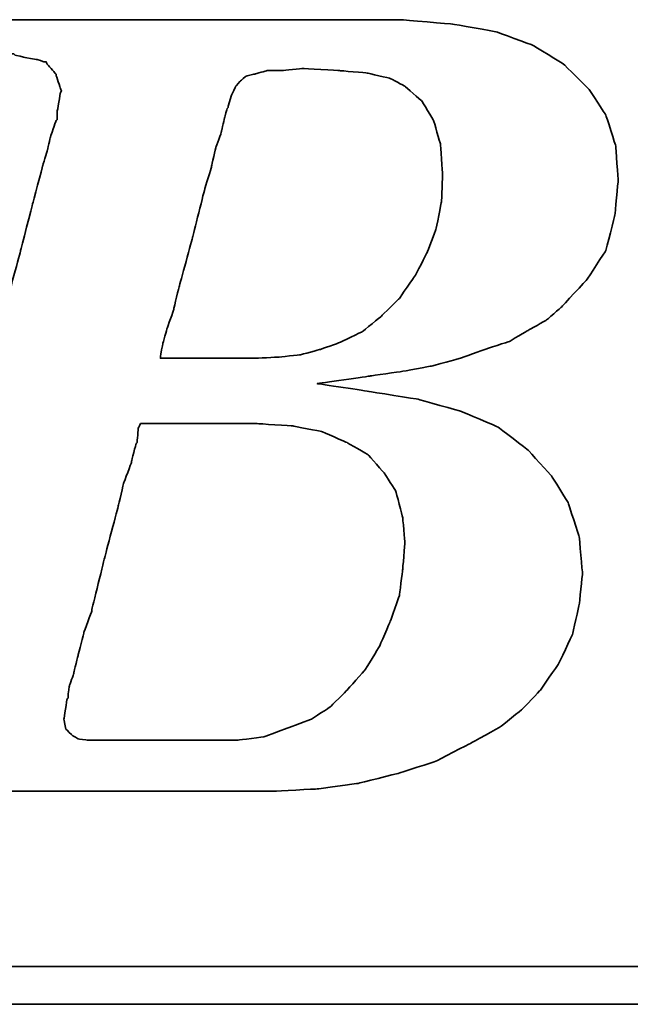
# Model space of a CAD drawing. Header units: millimetres. Extents: x 30 to 432, y -380 to -244.
# Tile 33 of 55: x 315.54 to 318.22, y -342.9 to -338.58. Entities that reach past the tile are written whole.
import ezdxf

# ---------------------------------------------------------------- set-up
doc = ezdxf.new("R2010")
doc.units = ezdxf.units.MM
doc.header["$LTSCALE"] = 0.15
doc.layers.add('DIM', color=4, linetype='CONTINUOUS')
doc.layers.add('layer 1', color=7, linetype='CONTINUOUS')

# ---------------------------------------------------------------- blocks, each defined once
blk = doc.blocks.new('TBI MOTION logo(完整正式版)')
at = {"layer": 'layer 1', "color": 22, "lineweight": 35}
for points, knots in [([(-64.65375, -6.86375), (-64.65375, -6.86375), (-64.84375, -7.29625), (-64.84375, -7.29625), (-64.84375, -7.29625), (-64.84375, -7.29625), (-64.86875, -7.34375), (-64.86875, -7.34375), (-64.86875, -7.34375), (-64.86875, -7.34375), (-64.86875, -7.36875), (-64.86875, -7.36875), (-64.86875, -7.36875), (-64.86875, -7.36875), (-65.15375, -7.65375), (-65.15375, -7.65375), (-65.15375, -7.65375), (-65.15375, -7.65375), (-65.17875, -7.65375), (-65.17875, -7.65375), (-65.17875, -7.65375), (-65.17875, -7.65375), (-65.20375, -7.67875), (-65.20375, -7.67875), (-65.20375, -7.67875), (-65.20375, -7.67875), (-65.58875, -7.87125), (-65.58875, -7.87125), (-65.58875, -7.87125), (-65.58875, -7.87125), (-65.63375, -7.87125), (-65.63375, -7.87125), (-65.63375, -7.87125), (-65.63375, -7.87125), (-65.65875, -7.89375), (-65.65875, -7.89375), (-65.65875, -7.89375), (-65.65875, -7.89375), (-66.09375, -7.94375), (-66.09375, -7.94375), (-66.09375, -7.94375), (-66.09375, -7.94375), (-66.11375, -7.94375), (-66.11375, -7.94375), (-66.11375, -7.94375), (-66.11375, -7.94375), (-66.16375, -7.94375), (-66.16375, -7.94375), (-66.16375, -7.94375), (-66.16375, -7.94375), (-66.30875, -7.94375), (-66.30875, -7.94375), (-66.30875, -7.94375), (-66.30875, -7.94375), (-66.69375, -7.94375), (-66.69375, -7.94375), (-66.69375, -7.94375), (-66.69375, -7.94375), (-67.07375, -7.94375), (-67.07375, -7.94375), (-67.07375, -7.94375), (-67.07375, -7.94375), (-67.12375, -7.94375), (-67.12375, -7.94375), (-67.12375, -7.94375), (-67.12375, -7.94375), (-67.12375, -7.96625), (-67.12375, -7.96625), (-67.12375, -7.96625), (-67.12375, -7.96625), (-67.14875, -7.99125), (-67.14875, -7.99125), (-67.14875, -7.99125), (-67.14875, -7.99125), (-67.24375, -8.34875), (-67.24375, -8.34875), (-67.24375, -8.34875), (-67.24375, -8.34875), (-67.31375, -8.68625), (-67.31375, -8.68625), (-67.31375, -8.68625), (-67.31375, -8.68625), (-67.26875, -8.68625), (-67.26875, -8.68625), (-67.26875, -8.68625), (-67.26875, -8.68625), (-67.07375, -8.68625), (-67.07375, -8.68625), (-67.07375, -8.68625), (-67.07375, -8.68625), (-66.54875, -8.68625), (-66.54875, -8.68625), (-66.54875, -8.68625), (-66.54875, -8.68625), (-65.82625, -8.68625), (-65.82625, -8.68625), (-65.82625, -8.68625), (-65.82625, -8.68625), (-65.01375, -8.68625), (-65.01375, -8.68625), (-65.01375, -8.68625), (-65.01375, -8.68625), (-64.05375, -8.68625), (-64.05375, -8.68625), (-64.05375, -8.68625), (-64.05375, -8.68625), (-62.08375, -8.68625), (-62.08375, -8.68625), (-62.08375, -8.68625), (-62.08375, -8.68625), (-60.06875, -8.68625), (-60.06875, -8.68625), (-60.06875, -8.68625), (-60.06875, -8.68625), (-59.10875, -8.68625), (-59.10875, -8.68625), (-59.10875, -8.68625), (-59.10875, -8.68625), (-58.29375, -8.68625), (-58.29375, -8.68625), (-58.29375, -8.68625), (-58.29375, -8.68625), (-57.57375, -8.68625), (-57.57375, -8.68625), (-57.57375, -8.68625), (-57.57375, -8.68625), (-57.04875, -8.68625), (-57.04875, -8.68625), (-57.04875, -8.68625), (-57.04875, -8.68625), (-56.85375, -8.68625), (-56.85375, -8.68625), (-56.85375, -8.68625), (-56.85375, -8.68625), (-56.70875, -8.68625), (-56.70875, -8.68625), (-56.70875, -8.68625), (-56.70875, -8.68625), (-56.61375, -8.68625), (-56.61375, -8.68625), (-56.61375, -8.68625), (-56.61375, -8.68625), (-56.56875, -8.68625), (-56.56875, -8.68625), (-56.56875, -8.68625), (-56.56875, -8.68625), (-55.65375, -8.63875), (-55.65375, -8.63875), (-55.65375, -8.63875), (-55.65375, -8.63875), (-54.76875, -8.51875), (-54.76875, -8.51875), (-54.76875, -8.51875), (-54.76875, -8.51875), (-53.90375, -8.30375), (-53.90375, -8.30375), (-53.90375, -8.30375), (-53.90375, -8.30375), (-53.08875, -8.03875), (-53.08875, -8.03875), (-53.08875, -8.03875), (-53.08875, -8.03875), (-52.34375, -7.65375), (-52.34375, -7.65375), (-52.34375, -7.65375), (-52.34375, -7.65375), (-51.69875, -7.29625), (-51.69875, -7.29625), (-51.69875, -7.29625), (-51.69875, -7.29625), (-51.21875, -6.91125), (-51.21875, -6.91125), (-51.21875, -6.91125), (-51.21875, -6.91125), (-50.83375, -6.50375), (-50.83375, -6.50375), (-50.83375, -6.50375), (-50.83375, -6.50375), (-50.44875, -5.94875), (-50.44875, -5.94875), (-50.44875, -5.94875), (-50.44875, -5.94875), (-50.13875, -5.30375), (-50.13875, -5.30375), (-50.13875, -5.30375), (-50.13875, -5.30375), (-49.99375, -4.65375), (-49.99375, -4.65375), (-49.99375, -4.65375), (-49.99375, -4.65375), (-49.92375, -3.98375), (-49.92375, -3.98375), (-49.92375, -3.98375), (-49.92375, -3.98375), (-49.99375, -3.19374), (-49.99375, -3.19374), (-49.99375, -3.19374), (-49.99375, -3.19374), (-50.23374, -2.44874), (-50.23374, -2.44874), (-50.23374, -2.44874), (-50.23374, -2.44874), (-50.59375, -1.87374), (-50.59375, -1.87374), (-50.59375, -1.87374), (-50.59375, -1.87374), (-51.09875, -1.31874), (-51.09875, -1.31874), (-51.09875, -1.31874), (-51.09875, -1.31874), (-51.74375, -0.81875), (-51.74375, -0.81875), (-51.74375, -0.81875), (-51.74375, -0.81875), (-52.53875, -0.48125), (-52.53875, -0.48125), (-52.53875, -0.48125), (-52.53875, -0.48125), (-53.47375, -0.21875), (-53.47375, -0.21875), (-53.47375, -0.21875), (-53.47375, -0.21875), (-54.52875, -0.04874), (-54.52875, -0.04874), (-54.52875, -0.04874), (-54.52875, -0.04874), (-55.65375, 0.12125), (-55.65375, 0.12125), (-55.65375, 0.12125), (-55.65375, 0.12125), (-54.50375, 0.28624), (-54.50375, 0.28624), (-54.50375, 0.28624), (-54.50375, 0.28624), (-53.83375, 0.38124), (-53.83375, 0.38124), (-53.83375, 0.38124), (-53.83375, 0.38124), (-53.18375, 0.50125), (-53.18375, 0.50125), (-53.18375, 0.50125), (-53.18375, 0.50125), (-52.55875, 0.66874), (-52.55875, 0.66874), (-52.55875, 0.66874), (-52.55875, 0.66874), (-52.03375, 0.86124), (-52.03375, 0.86124), (-52.03375, 0.86124), (-52.03375, 0.86124), (-51.50374, 1.03124), (-51.50374, 1.03124), (-51.50374, 1.03124), (-51.50374, 1.03124), (-51.09875, 1.27125), (-51.09875, 1.27125), (-51.09875, 1.27125), (-51.09875, 1.27125), (-50.71375, 1.48624), (-50.71375, 1.48624), (-50.71375, 1.48624), (-50.71375, 1.48624), (-50.37625, 1.77625), (-50.37625, 1.77625), (-50.37625, 1.77625), (-50.37625, 1.77625), (-49.82375, 2.37625), (-49.82375, 2.37625), (-49.82375, 2.37625), (-49.82375, 2.37625), (-49.41875, 2.99625), (-49.41875, 2.99625), (-49.41875, 2.99625), (-49.41875, 2.99625), (-49.22375, 3.76625), (-49.22375, 3.76625), (-49.22375, 3.76625), (-49.22375, 3.76625), (-49.15375, 4.50874), (-49.15375, 4.50874), (-49.15375, 4.50874), (-49.15375, 4.50874), (-49.20375, 5.25125), (-49.20375, 5.25125), (-49.20375, 5.25125), (-49.20375, 5.25125), (-49.41875, 5.92625), (-49.41875, 5.92625), (-49.41875, 5.92625), (-49.41875, 5.92625), (-49.77875, 6.47625), (-49.77875, 6.47625), (-49.77875, 6.47625), (-49.77875, 6.47625), (-50.33125, 7.02624), (-50.33125, 7.02624), (-50.33125, 7.02624), (-50.33125, 7.02624), (-51.00125, 7.43625), (-51.00125, 7.43625), (-51.00125, 7.43625), (-51.00125, 7.43625), (-51.79375, 7.72625), (-51.79375, 7.72625), (-51.79375, 7.72625), (-51.79375, 7.72625), (-52.72875, 7.89124), (-52.72875, 7.89124), (-52.72875, 7.89124), (-52.72875, 7.89124), (-53.83375, 7.98625), (-53.83375, 7.98625), (-53.83375, 7.98625), (-53.83375, 7.98625), (-53.92875, 7.98625), (-53.92875, 7.98625), (-53.92875, 7.98625), (-53.92875, 7.98625), (-54.26375, 7.98625), (-54.26375, 7.98625), (-54.26375, 7.98625), (-54.26375, 7.98625), (-54.74375, 7.98625), (-54.74375, 7.98625), (-54.74375, 7.98625), (-54.74375, 7.98625), (-55.36875, 7.98625), (-55.36875, 7.98625), (-55.36875, 7.98625), (-55.36875, 7.98625), (-56.13375, 7.98625), (-56.13375, 7.98625), (-56.13375, 7.98625), (-56.13375, 7.98625), (-56.94875, 7.98625), (-56.94875, 7.98625), (-56.94875, 7.98625), (-56.94875, 7.98625), (-58.77625, 7.98625), (-58.77625, 7.98625), (-58.77625, 7.98625), (-58.77625, 7.98625), (-60.59875, 7.98625), (-60.59875, 7.98625), (-60.59875, 7.98625), (-60.59875, 7.98625), (-61.41375, 7.98625), (-61.41375, 7.98625), (-61.41375, 7.98625), (-61.41375, 7.98625), (-62.17875, 7.98625), (-62.17875, 7.98625), (-62.17875, 7.98625), (-62.17875, 7.98625), (-62.80375, 7.98625), (-62.80375, 7.98625), (-62.80375, 7.98625), (-62.80375, 7.98625), (-63.30625, 7.98625), (-63.30625, 7.98625), (-63.30625, 7.98625), (-63.30625, 7.98625), (-63.57375, 7.98625), (-63.57375, 7.98625), (-63.57375, 7.98625), (-63.57375, 7.98625), (-63.57375, 7.96375), (-63.57375, 7.96375), (-63.57375, 7.96375), (-63.57375, 7.96375), (-63.59875, 7.94125), (-63.59875, 7.94125), (-63.59875, 7.94125), (-63.59875, 7.94125), (-63.69375, 7.55625), (-63.69375, 7.55625), (-63.69375, 7.55625), (-63.69375, 7.55625), (-63.76375, 7.24624), (-63.76375, 7.24624), (-63.76375, 7.24624), (-63.76375, 7.24624), (-63.23875, 7.24624), (-63.23875, 7.24624), (-63.23875, 7.24624), (-63.23875, 7.24624), (-62.75875, 7.24624), (-62.75875, 7.24624), (-62.75875, 7.24624), (-62.75875, 7.24624), (-62.61125, 7.24624), (-62.61125, 7.24624), (-62.61125, 7.24624), (-62.61125, 7.24624), (-62.56625, 7.24624), (-62.56625, 7.24624), (-62.56625, 7.24624), (-62.56625, 7.24624), (-62.22875, 7.24624), (-62.22875, 7.24624), (-62.22875, 7.24624), (-62.22875, 7.24624), (-62.20375, 7.24624), (-62.20375, 7.24624), (-62.20375, 7.24624), (-62.20375, 7.24624), (-62.17875, 7.21875), (-62.17875, 7.21875), (-62.17875, 7.21875), (-62.17875, 7.21875), (-61.96375, 7.17125), (-61.96375, 7.17125), (-61.96375, 7.17125), (-61.96375, 7.17125), (-61.72375, 7.12624), (-61.72375, 7.12624), (-61.72375, 7.12624), (-61.72375, 7.12624), (-61.70375, 7.12624), (-61.70375, 7.12624), (-61.70375, 7.12624), (-61.70375, 7.12624), (-61.55875, 7.07624), (-61.55875, 7.07624), (-61.55875, 7.07624), (-61.55875, 7.07624), (-61.50875, 7.07624), (-61.50875, 7.07624), (-61.50875, 7.07624), (-61.50875, 7.07624), (-61.48375, 7.02624), (-61.48375, 7.02624), (-61.48375, 7.02624), (-61.48375, 7.02624), (-61.31875, 6.83375), (-61.31875, 6.83375), (-61.31875, 6.83375), (-61.31875, 6.83375), (-61.29375, 6.81125), (-61.29375, 6.81125), (-61.29375, 6.81125), (-61.29375, 6.81125), (-61.29375, 6.78625), (-61.29375, 6.78625), (-61.29375, 6.78625), (-61.29375, 6.78625), (-61.19875, 6.50124), (-61.19875, 6.50124), (-61.19875, 6.50124), (-61.19875, 6.50124), (-61.17375, 6.45124), (-61.17375, 6.45124), (-61.17375, 6.45124), (-61.17375, 6.45124), (-61.19875, 6.40625), (-61.19875, 6.40625), (-61.19875, 6.40625), (-61.19875, 6.40625), (-61.26875, 5.99624), (-61.26875, 5.99624), (-61.26875, 5.99624), (-61.26875, 5.99624), (-61.26875, 5.85125), (-61.26875, 5.85125), (-61.26875, 5.85125), (-61.26875, 5.85125), (-61.26875, 5.82625), (-61.26875, 5.82625), (-61.26875, 5.82625), (-61.26875, 5.82625), (-61.29375, 5.80625), (-61.29375, 5.80625), (-61.29375, 5.80625), (-61.29375, 5.80625), (-61.34125, 5.66125), (-61.34125, 5.66125), (-61.34125, 5.66125), (-61.34125, 5.66125), (-61.41375, 5.44625), (-61.41375, 5.44625), (-61.41375, 5.44625), (-61.41375, 5.44625), (-61.48375, 5.15625), (-61.48375, 5.15625), (-61.48375, 5.15625), (-61.48375, 5.15625), (-61.58375, 4.82124), (-61.58375, 4.82124), (-61.58375, 4.82124), (-61.58375, 4.82124), (-61.79875, 4.00375), (-61.79875, 4.00375), (-61.79875, 4.00375), (-61.79875, 4.00375), (-62.05875, 2.99625), (-62.05875, 2.99625), (-62.05875, 2.99625), (-62.05875, 2.99625), (-62.34875, 1.91625), (-62.34875, 1.91625), (-62.34875, 1.91625), (-62.34875, 1.91625), (-62.97375, -0.41124), (-62.97375, -0.41124), (-62.97375, -0.41124), (-62.97375, -0.41124), (-63.59875, -2.75875), (-63.59875, -2.75875), (-63.59875, -2.75875), (-63.59875, -2.75875), (-63.88375, -3.86374), (-63.88375, -3.86374), (-63.88375, -3.86374), (-63.88375, -3.86374), (-64.14875, -4.82374), (-64.14875, -4.82374), (-64.14875, -4.82374), (-64.14875, -4.82374), (-64.36375, -5.64125), (-64.36375, -5.64125), (-64.36375, -5.64125), (-64.36375, -5.64125), (-64.43625, -5.97625), (-64.43625, -5.97625), (-64.43625, -5.97625), (-64.43625, -5.97625), (-64.50875, -6.28625), (-64.50875, -6.28625), (-64.50875, -6.28625), (-64.50875, -6.28625), (-64.50875, -6.30875), (-64.50875, -6.30875), (-64.50875, -6.30875), (-64.50875, -6.30875), (-64.57875, -6.50375), (-64.57875, -6.50375), (-64.57875, -6.50375), (-64.57875, -6.50375), (-64.62875, -6.69625), (-64.62875, -6.69625), (-64.62875, -6.69625), (-64.62875, -6.69625), (-64.62875, -6.76875), (-64.62875, -6.76875), (-64.62875, -6.76875), (-64.62875, -6.76875), (-64.62875, -6.81375), (-64.62875, -6.81375), (-64.62875, -6.81375), (-64.62875, -6.81375), (-64.62875, -6.83875), (-64.62875, -6.83875), (-64.62875, -6.83875), (-64.62875, -6.83875), (-64.65375, -6.86375), (-64.65375, -6.86375)], [0, 0, 0, 0, 0.00719424, 0.00719424, 0.00719424, 0.00719425, 0.01438849, 0.01438849, 0.01438849, 0.0143885, 0.02158273, 0.02158273, 0.02158273, 0.02158274, 0.02877698, 0.02877698, 0.02877698, 0.02877699, 0.03597122, 0.03597122, 0.03597122, 0.03597123, 0.04316547, 0.04316547, 0.04316547, 0.04316548, 0.05035971, 0.05035971, 0.05035971, 0.05035972, 0.05755396, 0.05755396, 0.05755396, 0.05755397, 0.0647482, 0.0647482, 0.0647482, 0.06474821, 0.07194245, 0.07194245, 0.07194245, 0.07194246, 0.07913669, 0.07913669, 0.07913669, 0.0791367, 0.08633094, 0.08633094, 0.08633094, 0.08633095, 0.09352518, 0.09352518, 0.09352518, 0.09352519, 0.10071942, 0.10071942, 0.10071942, 0.10071943, 0.10791367, 0.10791367, 0.10791367, 0.10791368, 0.11510791, 0.11510791, 0.11510791, 0.11510792, 0.12230216, 0.12230216, 0.12230216, 0.12230217, 0.1294964, 0.1294964, 0.1294964, 0.12949641, 0.13669065, 0.13669065, 0.13669065, 0.13669066, 0.14388489, 0.14388489, 0.14388489, 0.1438849, 0.15107914, 0.15107914, 0.15107914, 0.15107915, 0.15827338, 0.15827338, 0.15827338, 0.15827339, 0.16546763, 0.16546763, 0.16546763, 0.16546764, 0.17266187, 0.17266187, 0.17266187, 0.17266188, 0.17985612, 0.17985612, 0.17985612, 0.17985613, 0.18705036, 0.18705036, 0.18705036, 0.18705037, 0.1942446, 0.1942446, 0.1942446, 0.19424461, 0.20143885, 0.20143885, 0.20143885, 0.20143886, 0.20863309, 0.20863309, 0.20863309, 0.2086331, 0.21582734, 0.21582734, 0.21582734, 0.21582735, 0.22302158, 0.22302158, 0.22302158, 0.22302159, 0.23021583, 0.23021583, 0.23021583, 0.23021584, 0.23741007, 0.23741007, 0.23741007, 0.23741008, 0.24460432, 0.24460432, 0.24460432, 0.24460433, 0.25179856, 0.25179856, 0.25179856, 0.25179857, 0.25899281, 0.25899281, 0.25899281, 0.25899282, 0.26618705, 0.26618705, 0.26618705, 0.26618706, 0.27338129, 0.27338129, 0.27338129, 0.2733813, 0.28057554, 0.28057554, 0.28057554, 0.28057555, 0.28776978, 0.28776978, 0.28776978, 0.28776979, 0.29496403, 0.29496403, 0.29496403, 0.29496404, 0.30215827, 0.30215827, 0.30215827, 0.30215828, 0.30935252, 0.30935252, 0.30935252, 0.30935253, 0.31654676, 0.31654676, 0.31654676, 0.31654677, 0.32374101, 0.32374101, 0.32374101, 0.32374102, 0.33093525, 0.33093525, 0.33093525, 0.33093526, 0.3381295, 0.3381295, 0.3381295, 0.33812951, 0.34532374, 0.34532374, 0.34532374, 0.34532375, 0.35251799, 0.35251799, 0.35251799, 0.352518, 0.35971223, 0.35971223, 0.35971223, 0.35971224, 0.36690647, 0.36690647, 0.36690647, 0.36690648, 0.37410072, 0.37410072, 0.37410072, 0.37410073, 0.38129496, 0.38129496, 0.38129496, 0.38129497, 0.38848921, 0.38848921, 0.38848921, 0.38848922, 0.39568345, 0.39568345, 0.39568345, 0.39568346, 0.4028777, 0.4028777, 0.4028777, 0.40287771, 0.41007194, 0.41007194, 0.41007194, 0.41007195, 0.41726619, 0.41726619, 0.41726619, 0.4172662, 0.42446043, 0.42446043, 0.42446043, 0.42446044, 0.43165468, 0.43165468, 0.43165468, 0.43165469, 0.43884892, 0.43884892, 0.43884892, 0.43884893, 0.44604317, 0.44604317, 0.44604317, 0.44604318, 0.45323741, 0.45323741, 0.45323741, 0.45323742, 0.46043165, 0.46043165, 0.46043165, 0.46043166, 0.4676259, 0.4676259, 0.4676259, 0.46762591, 0.47482014, 0.47482014, 0.47482014, 0.47482015, 0.48201439, 0.48201439, 0.48201439, 0.4820144, 0.48920863, 0.48920863, 0.48920863, 0.48920864, 0.49640288, 0.49640288, 0.49640288, 0.49640289, 0.50359712, 0.50359712, 0.50359712, 0.50359713, 0.51079137, 0.51079137, 0.51079137, 0.51079138, 0.51798561, 0.51798561, 0.51798561, 0.51798562, 0.52517986, 0.52517986, 0.52517986, 0.52517987, 0.5323741, 0.5323741, 0.5323741, 0.53237411, 0.53956835, 0.53956835, 0.53956835, 0.53956836, 0.54676259, 0.54676259, 0.54676259, 0.5467626, 0.55395683, 0.55395683, 0.55395683, 0.55395684, 0.56115108, 0.56115108, 0.56115108, 0.56115109, 0.56834532, 0.56834532, 0.56834532, 0.56834533, 0.57553957, 0.57553957, 0.57553957, 0.57553958, 0.58273381, 0.58273381, 0.58273381, 0.58273382, 0.58992806, 0.58992806, 0.58992806, 0.58992807, 0.5971223, 0.5971223, 0.5971223, 0.59712231, 0.60431655, 0.60431655, 0.60431655, 0.60431656, 0.61151079, 0.61151079, 0.61151079, 0.6115108, 0.61870504, 0.61870504, 0.61870504, 0.61870505, 0.62589928, 0.62589928, 0.62589928, 0.62589929, 0.63309353, 0.63309353, 0.63309353, 0.63309354, 0.64028777, 0.64028777, 0.64028777, 0.64028778, 0.64748201, 0.64748201, 0.64748201, 0.64748202, 0.65467626, 0.65467626, 0.65467626, 0.65467627, 0.6618705, 0.6618705, 0.6618705, 0.66187051, 0.66906475, 0.66906475, 0.66906475, 0.66906476, 0.67625899, 0.67625899, 0.67625899, 0.676259, 0.68345324, 0.68345324, 0.68345324, 0.68345325, 0.69064748, 0.69064748, 0.69064748, 0.69064749, 0.69784173, 0.69784173, 0.69784173, 0.69784174, 0.70503597, 0.70503597, 0.70503597, 0.70503598, 0.71223022, 0.71223022, 0.71223022, 0.71223023, 0.71942446, 0.71942446, 0.71942446, 0.71942447, 0.72661871, 0.72661871, 0.72661871, 0.72661872, 0.73381295, 0.73381295, 0.73381295, 0.73381296, 0.74100719, 0.74100719, 0.74100719, 0.7410072, 0.74820144, 0.74820144, 0.74820144, 0.74820145, 0.75539568, 0.75539568, 0.75539568, 0.75539569, 0.76258993, 0.76258993, 0.76258993, 0.76258994, 0.76978417, 0.76978417, 0.76978417, 0.76978418, 0.77697842, 0.77697842, 0.77697842, 0.77697843, 0.78417266, 0.78417266, 0.78417266, 0.78417267, 0.79136691, 0.79136691, 0.79136691, 0.79136692, 0.79856115, 0.79856115, 0.79856115, 0.79856116, 0.8057554, 0.8057554, 0.8057554, 0.80575541, 0.81294964, 0.81294964, 0.81294964, 0.81294965, 0.82014388, 0.82014388, 0.82014388, 0.82014389, 0.82733813, 0.82733813, 0.82733813, 0.82733814, 0.83453237, 0.83453237, 0.83453237, 0.83453238, 0.84172662, 0.84172662, 0.84172662, 0.84172663, 0.84892086, 0.84892086, 0.84892086, 0.84892087, 0.85611511, 0.85611511, 0.85611511, 0.85611512, 0.86330935, 0.86330935, 0.86330935, 0.86330936, 0.8705036, 0.8705036, 0.8705036, 0.87050361, 0.87769784, 0.87769784, 0.87769784, 0.87769785, 0.88489209, 0.88489209, 0.88489209, 0.8848921, 0.89208633, 0.89208633, 0.89208633, 0.89208634, 0.89928058, 0.89928058, 0.89928058, 0.89928059, 0.90647482, 0.90647482, 0.90647482, 0.90647483, 0.91366906, 0.91366906, 0.91366906, 0.91366907, 0.92086331, 0.92086331, 0.92086331, 0.92086332, 0.92805755, 0.92805755, 0.92805755, 0.92805756, 0.9352518, 0.9352518, 0.9352518, 0.93525181, 0.94244604, 0.94244604, 0.94244604, 0.94244605, 0.94964029, 0.94964029, 0.94964029, 0.9496403, 0.95683453, 0.95683453, 0.95683453, 0.95683454, 0.96402878, 0.96402878, 0.96402878, 0.96402879, 0.97122302, 0.97122302, 0.97122302, 0.97122303, 0.97841727, 0.97841727, 0.97841727, 0.97841728, 0.98561151, 0.98561151, 0.98561151, 0.98561152, 0.99280576, 0.99280576, 0.99280576, 0.99280577, 1, 1, 1, 1]), ([(-57.50375, 6.35625), (-57.50375, 6.35625), (-57.57375, 6.11625), (-57.57375, 6.11625), (-57.57375, 6.11625), (-57.57375, 6.11625), (-57.57375, 6.09125), (-57.57375, 6.09125), (-57.57375, 6.09125), (-57.57375, 6.09125), (-57.59875, 6.06625), (-57.59875, 6.06625), (-57.59875, 6.06625), (-57.59875, 6.06625), (-57.64875, 5.87625), (-57.64875, 5.87625), (-57.64875, 5.87625), (-57.64875, 5.87625), (-57.71875, 5.58875), (-57.71875, 5.58875), (-57.71875, 5.58875), (-57.71875, 5.58875), (-57.71875, 5.56625), (-57.71875, 5.56625), (-57.71875, 5.56625), (-57.71875, 5.56625), (-57.83875, 5.23125), (-57.83875, 5.23125), (-57.83875, 5.23125), (-57.83875, 5.23125), (-57.93625, 4.82124), (-57.93625, 4.82124), (-57.93625, 4.82124), (-57.93625, 4.82124), (-57.93625, 4.79624), (-57.93625, 4.79624), (-57.93625, 4.79624), (-57.93625, 4.79624), (-58.07875, 4.34125), (-58.07875, 4.34125), (-58.07875, 4.34125), (-58.07875, 4.34125), (-58.34375, 3.28625), (-58.34375, 3.28625), (-58.34375, 3.28625), (-58.34375, 3.28625), (-58.62875, 2.23124), (-58.62875, 2.23124), (-58.62875, 2.23124), (-58.62875, 2.23124), (-58.74875, 1.75125), (-58.74875, 1.75125), (-58.74875, 1.75125), (-58.74875, 1.75125), (-58.74875, 1.72625), (-58.74875, 1.72625), (-58.74875, 1.72625), (-58.74875, 1.72625), (-58.89375, 1.31625), (-58.89375, 1.31625), (-58.89375, 1.31625), (-58.89375, 1.31625), (-58.98875, 0.98124), (-58.98875, 0.98124), (-58.98875, 0.98124), (-58.98875, 0.98124), (-59.03875, 0.71625), (-59.03875, 0.71625), (-59.03875, 0.71625), (-59.03875, 0.71625), (-59.03875, 0.66874), (-59.03875, 0.66874), (-59.03875, 0.66874), (-59.03875, 0.66874), (-58.91875, 0.66874), (-58.91875, 0.66874), (-58.91875, 0.66874), (-58.91875, 0.66874), (-58.53375, 0.66874), (-58.53375, 0.66874), (-58.53375, 0.66874), (-58.53375, 0.66874), (-58.10375, 0.66874), (-58.10375, 0.66874), (-58.10375, 0.66874), (-58.10375, 0.66874), (-57.66875, 0.66874), (-57.66875, 0.66874), (-57.66875, 0.66874), (-57.66875, 0.66874), (-57.33375, 0.66874), (-57.33375, 0.66874), (-57.33375, 0.66874), (-57.33375, 0.66874), (-57.09375, 0.66874), (-57.09375, 0.66874), (-57.09375, 0.66874), (-57.09375, 0.66874), (-56.99875, 0.66874), (-56.99875, 0.66874), (-56.99875, 0.66874), (-56.99875, 0.66874), (-56.49375, 0.69374), (-56.49375, 0.69374), (-56.49375, 0.69374), (-56.49375, 0.69374), (-56.01375, 0.74374), (-56.01375, 0.74374), (-56.01375, 0.74374), (-56.01375, 0.74374), (-55.58375, 0.86124), (-55.58375, 0.86124), (-55.58375, 0.86124), (-55.58375, 0.86124), (-55.17375, 1.00624), (-55.17375, 1.00624), (-55.17375, 1.00624), (-55.17375, 1.00624), (-54.67375, 1.24625), (-54.67375, 1.24625), (-54.67375, 1.24625), (-54.67375, 1.24625), (-54.26375, 1.58124), (-54.26375, 1.58124), (-54.26375, 1.58124), (-54.26375, 1.58124), (-53.87875, 1.96374), (-53.87875, 1.96374), (-53.87875, 1.96374), (-53.87875, 1.96374), (-53.54375, 2.44625), (-53.54375, 2.44625), (-53.54375, 2.44625), (-53.54375, 2.44625), (-53.27875, 2.95125), (-53.27875, 2.95125), (-53.27875, 2.95125), (-53.27875, 2.95125), (-53.08875, 3.45124), (-53.08875, 3.45124), (-53.08875, 3.45124), (-53.08875, 3.45124), (-52.96875, 4.05124), (-52.96875, 4.05124), (-52.96875, 4.05124), (-52.96875, 4.05124), (-52.94375, 4.65125), (-52.94375, 4.65125), (-52.94375, 4.65125), (-52.94375, 4.65125), (-52.99375, 5.30125), (-52.99375, 5.30125), (-52.99375, 5.30125), (-52.99375, 5.30125), (-53.13875, 5.80625), (-53.13875, 5.80625), (-53.13875, 5.80625), (-53.13875, 5.80625), (-53.39875, 6.23625), (-53.39875, 6.23625), (-53.39875, 6.23625), (-53.39875, 6.23625), (-53.75875, 6.54875), (-53.75875, 6.54875), (-53.75875, 6.54875), (-53.75875, 6.54875), (-54.07375, 6.71625), (-54.07375, 6.71625), (-54.07375, 6.71625), (-54.07375, 6.71625), (-54.57375, 6.83375), (-54.57375, 6.83375), (-54.57375, 6.83375), (-54.57375, 6.83375), (-55.17375, 6.88625), (-55.17375, 6.88625), (-55.17375, 6.88625), (-55.17375, 6.88625), (-55.96875, 6.93125), (-55.96875, 6.93125), (-55.96875, 6.93125), (-55.96875, 6.93125), (-56.39875, 6.88625), (-56.39875, 6.88625), (-56.39875, 6.88625), (-56.39875, 6.88625), (-56.42125, 6.88625), (-56.42125, 6.88625), (-56.42125, 6.88625), (-56.42125, 6.88625), (-56.73375, 6.88625), (-56.73375, 6.88625), (-56.73375, 6.88625), (-56.73375, 6.88625), (-56.99875, 6.81125), (-56.99875, 6.81125), (-56.99875, 6.81125), (-56.99875, 6.81125), (-57.02375, 6.81125), (-57.02375, 6.81125), (-57.02375, 6.81125), (-57.02375, 6.81125), (-57.18875, 6.76625), (-57.18875, 6.76625), (-57.18875, 6.76625), (-57.18875, 6.76625), (-57.30875, 6.66625), (-57.30875, 6.66625), (-57.30875, 6.66625), (-57.30875, 6.66625), (-57.40875, 6.54875), (-57.40875, 6.54875), (-57.40875, 6.54875), (-57.40875, 6.54875), (-57.50375, 6.35625), (-57.50375, 6.35625)], [0, 0, 0, 0, 0.01851852, 0.01851852, 0.01851852, 0.01851853, 0.03703704, 0.03703704, 0.03703704, 0.03703705, 0.05555556, 0.05555556, 0.05555556, 0.05555557, 0.07407407, 0.07407407, 0.07407407, 0.07407408, 0.09259259, 0.09259259, 0.09259259, 0.0925926, 0.11111111, 0.11111111, 0.11111111, 0.11111112, 0.12962963, 0.12962963, 0.12962963, 0.12962964, 0.14814815, 0.14814815, 0.14814815, 0.14814816, 0.16666667, 0.16666667, 0.16666667, 0.16666668, 0.18518519, 0.18518519, 0.18518519, 0.1851852, 0.2037037, 0.2037037, 0.2037037, 0.20370371, 0.22222222, 0.22222222, 0.22222222, 0.22222223, 0.24074074, 0.24074074, 0.24074074, 0.24074075, 0.25925926, 0.25925926, 0.25925926, 0.25925927, 0.27777778, 0.27777778, 0.27777778, 0.27777779, 0.2962963, 0.2962963, 0.2962963, 0.29629631, 0.31481481, 0.31481481, 0.31481481, 0.31481482, 0.33333333, 0.33333333, 0.33333333, 0.33333334, 0.35185185, 0.35185185, 0.35185185, 0.35185186, 0.37037037, 0.37037037, 0.37037037, 0.37037038, 0.38888889, 0.38888889, 0.38888889, 0.3888889, 0.40740741, 0.40740741, 0.40740741, 0.40740742, 0.42592593, 0.42592593, 0.42592593, 0.42592594, 0.44444444, 0.44444444, 0.44444444, 0.44444445, 0.46296296, 0.46296296, 0.46296296, 0.46296297, 0.48148148, 0.48148148, 0.48148148, 0.48148149, 0.5, 0.5, 0.5, 0.50000001, 0.51851852, 0.51851852, 0.51851852, 0.51851853, 0.53703704, 0.53703704, 0.53703704, 0.53703705, 0.55555556, 0.55555556, 0.55555556, 0.55555557, 0.57407407, 0.57407407, 0.57407407, 0.57407408, 0.59259259, 0.59259259, 0.59259259, 0.5925926, 0.61111111, 0.61111111, 0.61111111, 0.61111112, 0.62962963, 0.62962963, 0.62962963, 0.62962964, 0.64814815, 0.64814815, 0.64814815, 0.64814816, 0.66666667, 0.66666667, 0.66666667, 0.66666668, 0.68518519, 0.68518519, 0.68518519, 0.6851852, 0.7037037, 0.7037037, 0.7037037, 0.70370371, 0.72222222, 0.72222222, 0.72222222, 0.72222223, 0.74074074, 0.74074074, 0.74074074, 0.74074075, 0.75925926, 0.75925926, 0.75925926, 0.75925927, 0.77777778, 0.77777778, 0.77777778, 0.77777779, 0.7962963, 0.7962963, 0.7962963, 0.79629631, 0.81481481, 0.81481481, 0.81481481, 0.81481482, 0.83333333, 0.83333333, 0.83333333, 0.83333334, 0.85185185, 0.85185185, 0.85185185, 0.85185186, 0.87037037, 0.87037037, 0.87037037, 0.87037038, 0.88888889, 0.88888889, 0.88888889, 0.8888889, 0.90740741, 0.90740741, 0.90740741, 0.90740742, 0.92592593, 0.92592593, 0.92592593, 0.92592594, 0.94444444, 0.94444444, 0.94444444, 0.94444445, 0.96296296, 0.96296296, 0.96296296, 0.96296297, 0.98148148, 0.98148148, 0.98148148, 0.98148149, 1, 1, 1, 1]), ([(-61.03125, -6.57375), (-61.03125, -6.57375), (-61.03125, -6.67125), (-61.03125, -6.67125), (-61.03125, -6.67125), (-61.03125, -6.67125), (-61.05375, -6.69625), (-61.05375, -6.69625), (-61.05375, -6.69625), (-61.05375, -6.69625), (-61.12375, -7.12875), (-61.12375, -7.12875), (-61.12375, -7.12875), (-61.12375, -7.12875), (-61.07875, -7.34375), (-61.07875, -7.34375), (-61.07875, -7.34375), (-61.07875, -7.34375), (-60.93375, -7.48875), (-60.93375, -7.48875), (-60.93375, -7.48875), (-60.93375, -7.48875), (-60.81375, -7.55625), (-60.81375, -7.55625), (-60.81375, -7.55625), (-60.81375, -7.55625), (-60.62375, -7.58375), (-60.62375, -7.58375), (-60.62375, -7.58375), (-60.62375, -7.58375), (-60.30875, -7.58375), (-60.30875, -7.58375), (-60.30875, -7.58375), (-60.30875, -7.58375), (-59.97375, -7.58375), (-59.97375, -7.58375), (-59.97375, -7.58375), (-59.97375, -7.58375), (-59.87875, -7.58375), (-59.87875, -7.58375), (-59.87875, -7.58375), (-59.87875, -7.58375), (-59.63625, -7.58375), (-59.63625, -7.58375), (-59.63625, -7.58375), (-59.63625, -7.58375), (-58.96875, -7.58375), (-58.96875, -7.58375), (-58.96875, -7.58375), (-58.96875, -7.58375), (-58.29375, -7.58375), (-58.29375, -7.58375), (-58.29375, -7.58375), (-58.29375, -7.58375), (-58.05375, -7.58375), (-58.05375, -7.58375), (-58.05375, -7.58375), (-58.05375, -7.58375), (-57.98375, -7.58375), (-57.98375, -7.58375), (-57.98375, -7.58375), (-57.98375, -7.58375), (-57.35875, -7.58375), (-57.35875, -7.58375), (-57.35875, -7.58375), (-57.35875, -7.58375), (-56.78375, -7.50875), (-56.78375, -7.50875), (-56.78375, -7.50875), (-56.78375, -7.50875), (-56.27875, -7.31875), (-56.27875, -7.31875), (-56.27875, -7.31875), (-56.27875, -7.31875), (-55.77375, -7.12875), (-55.77375, -7.12875), (-55.77375, -7.12875), (-55.77375, -7.12875), (-55.36875, -6.86375), (-55.36875, -6.86375), (-55.36875, -6.86375), (-55.36875, -6.86375), (-55.00875, -6.50375), (-55.00875, -6.50375), (-55.00875, -6.50375), (-55.00875, -6.50375), (-54.62375, -6.06875), (-54.62375, -6.06875), (-54.62375, -6.06875), (-54.62375, -6.06875), (-54.31375, -5.56875), (-54.31375, -5.56875), (-54.31375, -5.56875), (-54.31375, -5.56875), (-54.07375, -5.01625), (-54.07375, -5.01625), (-54.07375, -5.01625), (-54.07375, -5.01625), (-53.87875, -4.46374), (-53.87875, -4.46374), (-53.87875, -4.46374), (-53.87875, -4.46374), (-53.80875, -3.91375), (-53.80875, -3.91375), (-53.80875, -3.91375), (-53.80875, -3.91375), (-53.75875, -3.31375), (-53.75875, -3.31375), (-53.75875, -3.31375), (-53.75875, -3.31375), (-53.80875, -2.75875), (-53.80875, -2.75875), (-53.80875, -2.75875), (-53.80875, -2.75875), (-53.95375, -2.20875), (-53.95375, -2.20875), (-53.95375, -2.20875), (-53.95375, -2.20875), (-54.19375, -1.82625), (-54.19375, -1.82625), (-54.19375, -1.82625), (-54.19375, -1.82625), (-54.55375, -1.41875), (-54.55375, -1.41875), (-54.55375, -1.41875), (-54.55375, -1.41875), (-55.00875, -1.15125), (-55.00875, -1.15125), (-55.00875, -1.15125), (-55.00875, -1.15125), (-55.56125, -0.91375), (-55.56125, -0.91375), (-55.56125, -0.91375), (-55.56125, -0.91375), (-56.18125, -0.79375), (-56.18125, -0.79375), (-56.18125, -0.79375), (-56.18125, -0.79375), (-56.94875, -0.74374), (-56.94875, -0.74374), (-56.94875, -0.74374), (-56.94875, -0.74374), (-56.99875, -0.74374), (-56.99875, -0.74374), (-56.99875, -0.74374), (-56.99875, -0.74374), (-57.09375, -0.74374), (-57.09375, -0.74374), (-57.09375, -0.74374), (-57.09375, -0.74374), (-57.38375, -0.74374), (-57.38375, -0.74374), (-57.38375, -0.74374), (-57.38375, -0.74374), (-57.76875, -0.74374), (-57.76875, -0.74374), (-57.76875, -0.74374), (-57.76875, -0.74374), (-58.24625, -0.74374), (-58.24625, -0.74374), (-58.24625, -0.74374), (-58.24625, -0.74374), (-58.72875, -0.74374), (-58.72875, -0.74374), (-58.72875, -0.74374), (-58.72875, -0.74374), (-59.20875, -0.74374), (-59.20875, -0.74374), (-59.20875, -0.74374), (-59.20875, -0.74374), (-59.46875, -0.74374), (-59.46875, -0.74374), (-59.46875, -0.74374), (-59.46875, -0.74374), (-59.51625, -0.83875), (-59.51625, -0.83875), (-59.51625, -0.83875), (-59.51625, -0.83875), (-59.54375, -1.15125), (-59.54375, -1.15125), (-59.54375, -1.15125), (-59.54375, -1.15125), (-59.56375, -1.17874), (-59.56375, -1.17874), (-59.56375, -1.17874), (-59.56375, -1.17874), (-59.66375, -1.55875), (-59.66375, -1.55875), (-59.66375, -1.55875), (-59.66375, -1.55875), (-59.66375, -1.58375), (-59.66375, -1.58375), (-59.66375, -1.58375), (-59.66375, -1.58375), (-59.82875, -2.01874), (-59.82875, -2.01874), (-59.82875, -2.01874), (-59.82875, -2.01874), (-59.94875, -2.52125), (-59.94875, -2.52125), (-59.94875, -2.52125), (-59.94875, -2.52125), (-60.23875, -3.62375), (-60.23875, -3.62375), (-60.23875, -3.62375), (-60.23875, -3.62375), (-60.52375, -4.77624), (-60.52375, -4.77624), (-60.52375, -4.77624), (-60.52375, -4.77624), (-60.52375, -4.79874), (-60.52375, -4.79874), (-60.52375, -4.79874), (-60.52375, -4.79874), (-60.69125, -5.25375), (-60.69125, -5.25375), (-60.69125, -5.25375), (-60.69125, -5.25375), (-60.81375, -5.73625), (-60.81375, -5.73625), (-60.81375, -5.73625), (-60.81375, -5.73625), (-60.90875, -6.11875), (-60.90875, -6.11875), (-60.90875, -6.11875), (-60.90875, -6.11875), (-60.90875, -6.14375), (-60.90875, -6.14375), (-60.90875, -6.14375), (-60.90875, -6.14375), (-61.00375, -6.40875), (-61.00375, -6.40875), (-61.00375, -6.40875), (-61.00375, -6.40875), (-61.03125, -6.57375), (-61.03125, -6.57375)], [0, 0, 0, 0, 0.01694915, 0.01694915, 0.01694915, 0.01694916, 0.03389831, 0.03389831, 0.03389831, 0.03389832, 0.05084746, 0.05084746, 0.05084746, 0.05084747, 0.06779661, 0.06779661, 0.06779661, 0.06779662, 0.08474576, 0.08474576, 0.08474576, 0.08474577, 0.10169492, 0.10169492, 0.10169492, 0.10169493, 0.11864407, 0.11864407, 0.11864407, 0.11864408, 0.13559322, 0.13559322, 0.13559322, 0.13559323, 0.15254237, 0.15254237, 0.15254237, 0.15254238, 0.16949153, 0.16949153, 0.16949153, 0.16949154, 0.18644068, 0.18644068, 0.18644068, 0.18644069, 0.20338983, 0.20338983, 0.20338983, 0.20338984, 0.22033898, 0.22033898, 0.22033898, 0.22033899, 0.23728814, 0.23728814, 0.23728814, 0.23728815, 0.25423729, 0.25423729, 0.25423729, 0.2542373, 0.27118644, 0.27118644, 0.27118644, 0.27118645, 0.28813559, 0.28813559, 0.28813559, 0.2881356, 0.30508475, 0.30508475, 0.30508475, 0.30508476, 0.3220339, 0.3220339, 0.3220339, 0.32203391, 0.33898305, 0.33898305, 0.33898305, 0.33898306, 0.3559322, 0.3559322, 0.3559322, 0.35593221, 0.37288136, 0.37288136, 0.37288136, 0.37288137, 0.38983051, 0.38983051, 0.38983051, 0.38983052, 0.40677966, 0.40677966, 0.40677966, 0.40677967, 0.42372881, 0.42372881, 0.42372881, 0.42372882, 0.44067797, 0.44067797, 0.44067797, 0.44067798, 0.45762712, 0.45762712, 0.45762712, 0.45762713, 0.47457627, 0.47457627, 0.47457627, 0.47457628, 0.49152542, 0.49152542, 0.49152542, 0.49152543, 0.50847458, 0.50847458, 0.50847458, 0.50847459, 0.52542373, 0.52542373, 0.52542373, 0.52542374, 0.54237288, 0.54237288, 0.54237288, 0.54237289, 0.55932203, 0.55932203, 0.55932203, 0.55932204, 0.57627119, 0.57627119, 0.57627119, 0.5762712, 0.59322034, 0.59322034, 0.59322034, 0.59322035, 0.61016949, 0.61016949, 0.61016949, 0.6101695, 0.62711864, 0.62711864, 0.62711864, 0.62711865, 0.6440678, 0.6440678, 0.6440678, 0.64406781, 0.66101695, 0.66101695, 0.66101695, 0.66101696, 0.6779661, 0.6779661, 0.6779661, 0.67796611, 0.69491525, 0.69491525, 0.69491525, 0.69491526, 0.71186441, 0.71186441, 0.71186441, 0.71186442, 0.72881356, 0.72881356, 0.72881356, 0.72881357, 0.74576271, 0.74576271, 0.74576271, 0.74576272, 0.76271186, 0.76271186, 0.76271186, 0.76271187, 0.77966102, 0.77966102, 0.77966102, 0.77966103, 0.79661017, 0.79661017, 0.79661017, 0.79661018, 0.81355932, 0.81355932, 0.81355932, 0.81355933, 0.83050847, 0.83050847, 0.83050847, 0.83050848, 0.84745763, 0.84745763, 0.84745763, 0.84745764, 0.86440678, 0.86440678, 0.86440678, 0.86440679, 0.88135593, 0.88135593, 0.88135593, 0.88135594, 0.89830508, 0.89830508, 0.89830508, 0.89830509, 0.91525424, 0.91525424, 0.91525424, 0.91525425, 0.93220339, 0.93220339, 0.93220339, 0.9322034, 0.94915254, 0.94915254, 0.94915254, 0.94915255, 0.96610169, 0.96610169, 0.96610169, 0.9661017, 0.98305085, 0.98305085, 0.98305085, 0.98305086, 1, 1, 1, 1]), ([(75.90875, -9.47875), (75.90875, -9.47875), (75.90875, -12.28625), (75.90875, -12.28625), (75.90875, -12.28625), (75.90875, -12.28625), (75.90875, -12.47875), (75.90875, -12.47875), (75.90875, -12.47875), (75.90875, -12.47875), (75.71625, -12.47875), (75.71625, -12.47875), (75.71625, -12.47875), (75.71625, -12.47875), (-88.32875, -12.47875), (-88.32875, -12.47875), (-88.32875, -12.47875), (-88.32875, -12.47875), (-88.32875, -13.29375), (-88.32875, -13.29375), (-88.32875, -13.29375), (-88.32875, -13.29375), (82.89125, -13.29375), (82.89125, -13.29375), (82.89125, -13.29375), (82.89125, -13.29375), (75.90875, -9.47875), (75.90875, -9.47875)], [0, 0, 0, 0, 0.14285714, 0.14285714, 0.14285714, 0.14285715, 0.28571429, 0.28571429, 0.28571429, 0.2857143, 0.42857143, 0.42857143, 0.42857143, 0.42857144, 0.57142857, 0.57142857, 0.57142857, 0.57142858, 0.71428571, 0.71428571, 0.71428571, 0.71428572, 0.85714286, 0.85714286, 0.85714286, 0.85714287, 1, 1, 1, 1])]:
    blk.add_open_spline(points, degree=3, knots=knots, dxfattribs=at)

msp = doc.modelspace()

# ---------------------------------------------------------------- block references
at = {"layer": 'DIM', "color": 0, "xscale": 0.203283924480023, "yscale": 0.203283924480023, "zscale": 0.203283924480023}
msp.add_blockref('TBI MOTION logo(完整正式版)', (328.1585, -340.2015), dxfattribs=at)

doc.saveas('drawing.dxf')
